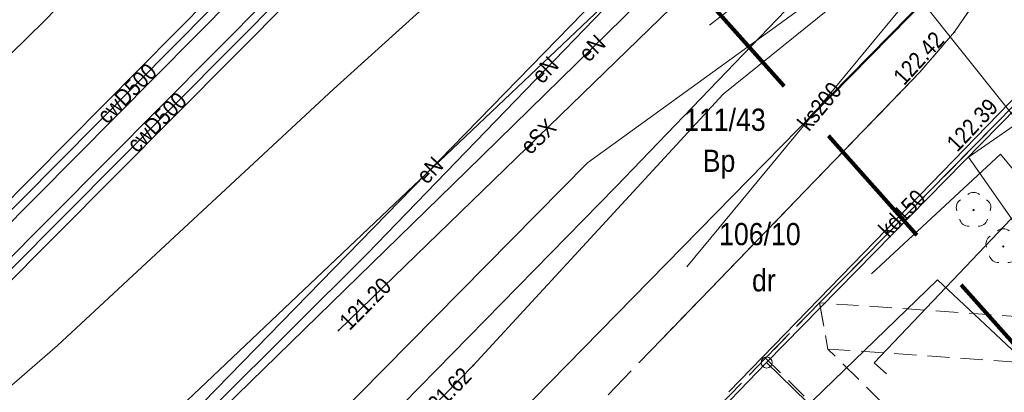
# Model space of a CAD drawing. Extents: x 0 to 6443539, y 0 to 5655063.
# Tile 9 of 64: x 6440759 to 6440803, y 5654915 to 5654931. Entities that reach past the tile are written whole.
import ezdxf
from ezdxf.enums import TextEntityAlignment as Align

# ---------------------------------------------------------------- set-up
doc = ezdxf.new("R2010")
doc.units = 0
doc.header["$MEASUREMENT"] = 0
for name, pattern in [('1.0_0.5', [1.5, 1, -0.5]), ('1.5_0.5', [2, 1.5, -0.5]), ('2', [0.9, 0.6, -0.3]), ('219-500', [0]), ('PRZER3-1', [4, 3, -1])]:
    doc.linetypes.add(name, pattern=pattern)
doc.layers.get('0').update_dxf_attribs({"color": 2, "linetype": 'CONTINUOUS', "lineweight": 5})
for name, color, linetype in [('202-punkt graniczny', 7, 'CONTINUOUS'), ('210-oznaczenie konturu użytku gruntowego', 7, 'CONTINUOUS'), ('211-numer działki ewidencyjnej', 7, 'CONTINUOUS'), ('218-kontur użytku gruntowego', 7, 'CONTINUOUS'), ('219-działka ewidencyjna', 7, 'CONTINUOUS'), ('chodnik', 7, 'CONTINUOUS'), ('drzewo liściaste', 7, 'CONTINUOUS'), ('jezdnia', 7, 'CONTINUOUS'), ('krawężnik', 7, 'CONTINUOUS'), ('obudowa ochronna przewodu', 7, 'CONTINUOUS'), ('pikieta sztuczna', 7, 'CONTINUOUS'), ('pikieta sztuczna-Atr2', 7, 'CONTINUOUS'), ('przewód ciepłowniczy', 7, 'CONTINUOUS'), ('przewód ciepłowniczy-Atr1', 7, 'CONTINUOUS'), ('przewód elektroenergetyczny podziemny', 7, 'CONTINUOUS'), ('przewód elektroenergetyczny podziemny-Atr1', 7, 'CONTINUOUS'), ('przewód gazowy', 7, 'CONTINUOUS'), ('przewód kanalizacyjny', 7, 'CONTINUOUS'), ('przewód kanalizacyjny-Atr1', 7, 'CONTINUOUS'), ('przewód telekomunikacyjny podziemny', 7, 'CONTINUOUS'), ('przewód wodociągowy', 7, 'CONTINUOUS'), ('rzedna', 7, 'CONTINUOUS'), ('rzedna-Atr2', 7, 'CONTINUOUS'), ('Zakres', 7, 'CONTINUOUS')]:
    doc.layers.add(name, color=color, linetype=linetype)
doc.layers.add('z - MPZT', color=121, linetype='PRZER3-1', lineweight=18)
doc.layers.add('z -kartowanie', color=1, linetype='CONTINUOUS', lineweight=5)
doc.styles.add('MapaZas', font='geodezja.shx', dxfattribs={"width": 0.9})

# ---------------------------------------------------------------- blocks, each defined once
blk = doc.blocks.new('202')
at = {"color": 0, "linetype": 'Continuous', "lineweight": 0}
blk.add_circle((0, 0), 0.25, dxfattribs=at)
blk = doc.blocks.new('PW01')
at = {"linetype": 'Continuous', "lineweight": 13}
h = blk.add_hatch(color=0, dxfattribs=at)
edge = h.paths.add_edge_path()
edge.add_arc((0, 0), 0.045, 0, 360)
blk = doc.blocks.new('OP021')
at = {"linetype": 'Continuous', "lineweight": 13}
h = blk.add_hatch(color=0, dxfattribs=at)
edge = h.paths.add_edge_path()
edge.add_arc((0, 0), 0.05, 0, 360)
at = {"color": 0, "linetype": 'Continuous', "lineweight": 13}
for centre, start, end in [((-0.38, 0.124), 121.308, 202.548), ((0, 0.4), 49.272, 130.728), ((0.38, 0.124), 337.452, 58.692), ((-0.235, -0.324), 193.221, 274.871), ((0.235, -0.324), 265.129, 346.779)]:
    blk.add_arc(centre, 0.4, start, end, dxfattribs=at)

msp = doc.modelspace()

# ---------------------------------------------------------------- linework, layer by layer
at = {"layer": '218-kontur użytku gruntowego', "color": 3, "linetype": 'Continuous', "lineweight": 13}
for points in [[(6440806.73, 5654939.46), (6440767.944, 5654899.945)], [(6440767.944, 5654899.945), (6440806.73, 5654939.46)], [(6440772.498, 5654895.189), (6440792.62, 5654916.01)], [(6440792.62, 5654916.01), (6440772.498, 5654895.189)]]:
    msp.add_lwpolyline(points, dxfattribs=at)
at = {"layer": '218-kontur użytku gruntowego', "color": 3, "linetype": 'Continuous', "lineweight": 13, "flags": 128}
for points in [[(6440803.95, 5654927.54), (6440792.62, 5654916.01)], [(6440792.62, 5654916.01), (6440803.95, 5654927.54)]]:
    msp.add_lwpolyline(points, dxfattribs=at)
at = {"layer": '219-działka ewidencyjna', "color": 3, "linetype": '219-500', "lineweight": 13}
for points in [[(6440800.08, 5654946.15), (6440760.033, 5654908.206)], [(6440806.73, 5654939.46), (6440767.944, 5654899.945)], [(6440772.498, 5654895.189), (6440792.62, 5654916.01)]]:
    msp.add_lwpolyline(points, dxfattribs=at)
at = {"layer": '219-działka ewidencyjna', "color": 3, "linetype": '219-500', "lineweight": 13, "flags": 128}
for points in [[(6440792.62, 5654916.01), (6440803.95, 5654927.54)], [(6440808.53, 5654900.51), (6440792.62, 5654916.01)]]:
    msp.add_lwpolyline(points, dxfattribs=at)
at = {"layer": 'chodnik', "color": 7, "linetype": '1.0_0.5', "lineweight": 13}
for p, q in [((6440822.21, 5654916.82), (6440795.01, 5654918.7)), ((6440795.01, 5654918.7), (6440795.39, 5654916.62)), ((6440795.39, 5654916.62), (6440822.46, 5654914.74))]:
    msp.add_line(p, q, dxfattribs=at)
at = {"layer": 'chodnik', "color": 7, "linetype": '1.0_0.5', "lineweight": 13, "flags": 128}
msp.add_lwpolyline([(6440854.31, 5654886.46), (6440854.23, 5654888.39), (6440852.39, 5654887.36), (6440851.05, 5654882.68), (6440839.62, 5654872.26), (6440811.15, 5654900.12), (6440825.03, 5654914.14), (6440822.46, 5654914.74), (6440810.07, 5654902.08), (6440795.39, 5654916.62), (6440795.01, 5654918.7), (6440792.57, 5654916.21), (6440808.57, 5654900.57), (6440795.27, 5654886.58), (6440796.35, 5654878.03), (6440798.37, 5654877.61), (6440797.46, 5654886.14), (6440809.51, 5654898.5), (6440839.17, 5654869.35), (6440845.83, 5654875.01), (6440852.22, 5654880.84), (6440853.33, 5654882.59), (6440854, 5654884.27)], close=True, dxfattribs=at)
at = {"layer": 'jezdnia', "color": 7, "linetype": '1.5_0.5', "lineweight": 13}
msp.add_lwpolyline([(6440772.369, 5654895.323), (6440774.63, 5654897.65), (6440776.57, 5654899.59), (6440792.57, 5654916.21), (6440795.01, 5654918.7), (6440803.87, 5654927.68), (6440804.64, 5654928.3), (6440806.42, 5654929.46), (6440808, 5654929.96), (6440809.58, 5654930.22), (6440811.11, 5654930.12), (6440803.32, 5654937.77), (6440803.15, 5654934.93), (6440802.95, 5654934.16), (6440802.25, 5654932.59), (6440801.1, 5654930.91), (6440799.54, 5654929.09), (6440787.9, 5654917.08), (6440769.643, 5654898.17)], dxfattribs=at)
at = {"layer": 'krawężnik', "color": 7, "linetype": 'Continuous', "lineweight": 13, "flags": 128}
for points in [[(6440787.9, 5654917.08), (6440799.54, 5654929.09), (6440801.1, 5654930.91), (6440802.25, 5654932.59), (6440802.95, 5654934.16), (6440803.15, 5654934.93)], [(6440808, 5654929.96), (6440806.42, 5654929.46), (6440804.64, 5654928.3), (6440803.87, 5654927.68), (6440795.01, 5654918.7)]]:
    msp.add_lwpolyline(points, dxfattribs=at)
at = {"layer": 'obudowa ochronna przewodu', "color": 0, "lineweight": 35}
for p, q in [((6440751.873, 5654916.713), (6440779.264, 5654944.304)), ((6440752.406, 5654916.185), (6440779.796, 5654943.776)), ((6440780.644, 5654942.985), (6440753.154, 5654915.377)), ((6440781.176, 5654942.455), (6440753.685, 5654914.848))]:
    msp.add_line(p, q, dxfattribs=at)
at = {"layer": 'przewód ciepłowniczy', "color": 212, "linetype": 'Continuous', "lineweight": 13}
for points in [[(6440779.53, 5654944.04), (6440752.139, 5654916.45)], [(6440753.422, 5654915.11), (6440780.91, 5654942.72)]]:
    msp.add_lwpolyline(points, dxfattribs=at)
at = {"layer": 'przewód elektroenergetyczny podziemny', "color": 1, "linetype": 'Continuous', "lineweight": 13}
for points in [[(6440851.461, 5655015.163), (6440848.42, 5655009.85), (6440842.02, 5654999.46), (6440835.85, 5654993.29), (6440829.64, 5654987.09), (6440821.07, 5654978.52), (6440812.4, 5654970.06), (6440806.55, 5654963.57), (6440798.73, 5654955.06), (6440789.69, 5654944.84), (6440781.78, 5654936.2), (6440773.08, 5654928.33), (6440760.62, 5654916.78), (6440755.811, 5654912.615)], [(6440795.75, 5654968.21), (6440792, 5654964.53), (6440784.46, 5654957.04), (6440782.43, 5654954.83), (6440773.9, 5654945.66), (6440760.01, 5654931.4), (6440748.557, 5654920.19)], [(6440798.93, 5654947.29), (6440794.03, 5654942.86), (6440790.63, 5654937.48), (6440774.6, 5654920.91), (6440760.906, 5654907.294)], [(6440799.9, 5654946.33), (6440798.4, 5654944.57), (6440795.51, 5654941.89), (6440790.41, 5654935.72), (6440779.07, 5654924.64), (6440766.27, 5654912.17), (6440760.972, 5654907.225)], [(6440760.676, 5654907.534), (6440797.37, 5654945.12), (6440798.52, 5654944.32), (6440800.32, 5654945.9)], [(6440763.918, 5654904.149), (6440784.54, 5654925.01), (6440796.72, 5654933.82), (6440800.46, 5654936.53), (6440805.78, 5654940.41)]]:
    msp.add_lwpolyline(points, dxfattribs=at)
at = {"layer": 'przewód elektroenergetyczny podziemny', "color": 1, "linetype": 'Continuous', "lineweight": 13, "flags": 128}
for points in [[(6440773.3, 5654917.46), (6440791.32, 5654934.93), (6440792.04, 5654935.25)], [(6440797.35, 5654920.01), (6440803.17, 5654925.4), (6440805.67, 5654922.38), (6440807.43, 5654921.45), (6440811.88, 5654924.07), (6440815.39, 5654927.53), (6440817.29, 5654925.61)]]:
    msp.add_lwpolyline(points, dxfattribs=at)
at = {"layer": 'przewód gazowy', "color": 40, "linetype": 'Continuous', "lineweight": 13}
msp.add_lwpolyline([(6440765.889, 5654902.091), (6440779.38, 5654915.88), (6440790.66, 5654928.1), (6440796.54, 5654932.85), (6440799.79, 5654936.4), (6440797.18, 5654940), (6440792.2, 5654944.78), (6440789.24, 5654947.73), (6440792.24, 5654950.86), (6440793.74, 5654952.45)], dxfattribs=at)
at = {"layer": 'przewód gazowy', "color": 40, "linetype": 'Continuous', "lineweight": 13, "flags": 128}
msp.add_lwpolyline([(6440774.76, 5654893.68), (6440785.8, 5654905.69), (6440800.34, 5654919.73), (6440810.16, 5654910.55), (6440817.29, 5654903.39)], dxfattribs=at)
at = {"layer": 'przewód kanalizacyjny', "color": 34, "linetype": 'Continuous', "lineweight": 13, "flags": 128}
for points in [[(6440790.05, 5654931.22), (6440804.09, 5654942.11)], [(6440801.1, 5654935.38), (6440800.99, 5654934.79), (6440789.02, 5654920.32)], [(6440810.18, 5654934.52), (6440790.91, 5654914.69)]]:
    msp.add_lwpolyline(points, dxfattribs=at)
at = {"layer": 'przewód telekomunikacyjny podziemny', "color": 30, "linetype": 'Continuous', "lineweight": 13, "flags": 128}
msp.add_lwpolyline([(6440807.05, 5654923), (6440780.97, 5654955.62)], dxfattribs=at)
at = {"layer": 'przewód wodociągowy', "color": 5, "linetype": 'Continuous', "lineweight": 13, "flags": 128}
msp.add_lwpolyline([(6440798.03, 5654915.5), (6440797.47, 5654915.99), (6440815.72, 5654935.16), (6440821.85, 5654942.56), (6440831.81, 5654952.94)], dxfattribs=at)
at = {"layer": 'przewód wodociągowy', "color": 5, "linetype": 'Continuous', "lineweight": 13}
msp.add_lwpolyline([(6440803.94, 5654942.27), (6440796.93, 5654935.48), (6440785.82, 5654923.93), (6440769.6, 5654907.4), (6440765.136, 5654902.877)], dxfattribs=at)
at = {"layer": 'z - MPZT', "linetype": 'Continuous', "lineweight": 50}
msp.add_line((6440794.613, 5654927.115), (6440814.792, 5654947.674), dxfattribs=at)
at = {"layer": 'z -kartowanie', "color": 7, "linetype": 'Continuous', "lineweight": 18}
msp.add_lwpolyline([(6440807.96, 5654929.57), (6440810.61, 5654925.82), (6440804.44, 5654921.41), (6440801.73, 5654925.26), (6440807.96, 5654929.57)], dxfattribs=at)
at = {"layer": 'Zakres', "color": 6, "linetype": '2', "lineweight": 100, "ltscale": 10, "flags": 128}
msp.add_lwpolyline([(6440816.83, 5655014.07), (6440755.45, 5654971.03), (6440849.66, 5654865.39), (6440897.27, 5654894.48), (6440841.17, 5654953.39), (6440859.87, 5654965.39)], close=True, dxfattribs=at)

# ---------------------------------------------------------------- block references
at = {"layer": '202-punkt graniczny', "color": 3, "linetype": 'Continuous', "lineweight": 13}
msp.add_blockref('202', (6440792.62, 5654916.01), dxfattribs=at)
at = {"layer": 'drzewo liściaste', "color": 94, "linetype": 'Continuous', "lineweight": 13}
for p in [(6440801.96, 5654922.88), (6440803.3, 5654921.24)]:
    msp.add_blockref('OP021', p, dxfattribs=at)
at = {"layer": 'pikieta sztuczna', "color": 7, "linetype": 'Continuous', "lineweight": 13}
msp.add_blockref('PW01', (6440801.1, 5654930.91), dxfattribs=at)
at = {"layer": 'rzedna', "color": 1, "linetype": 'Continuous', "lineweight": 13}
msp.add_blockref('PW01', (6440773.3, 5654917.46), dxfattribs=at)
at = {"layer": 'rzedna', "color": 40, "linetype": 'Continuous', "lineweight": 13}
msp.add_blockref('PW01', (6440779.38, 5654915.88), dxfattribs=at)

# ---------------------------------------------------------------- texts
at = {"layer": '210-oznaczenie konturu użytku gruntowego', "color": 3, "linetype": 'Continuous', "lineweight": 13, "style": 'MapaZas', "width": 0.9}
for s, p in [('Bp', (6440789.739, 5654924.602)), ('dr', (6440791.961, 5654919.217))]:
    msp.add_text(s, height=1, dxfattribs=at).set_placement(p)
at = {"layer": '211-numer działki ewidencyjnej', "color": 3, "linetype": 'Continuous', "lineweight": 13, "style": 'MapaZas', "width": 0.9}
for s, p in [('111/43', (6440788.898, 5654926.45)), ('106/10', (6440790.478, 5654921.298))]:
    msp.add_text(s, height=1, dxfattribs=at).set_placement(p)
at = {"layer": 'pikieta sztuczna-Atr2', "color": 7, "lineweight": 13, "style": 'MapaZas', "width": 0.9}
for s, rotation, p in [('122.42', 47.301, (6440798.82, 5654928.46)), ('122.39', 46.413, (6440801.22, 5654925.46))]:
    msp.add_text(s, height=0.75, rotation=rotation, dxfattribs=at).set_placement(p)
at = {"layer": 'przewód ciepłowniczy-Atr1', "color": 212, "lineweight": 13, "style": 'MapaZas', "width": 0.9}
for rotation, p in [(45.208, (6440763.75, 5654928.14)), (45.126, (6440765.1, 5654926.84))]:
    msp.add_text('cwD500', height=0.75, rotation=rotation, dxfattribs=at).set_placement(p, align=Align.MIDDLE_CENTER)
at = {"layer": 'przewód elektroenergetyczny podziemny-Atr1', "color": 1, "lineweight": 13, "style": 'MapaZas', "width": 0.9}
for s, rotation, p in [('eN', 44.335, (6440784.74, 5654930.18)), ('eN', 45.948, (6440782.62, 5654929.2)), ('eSX', 44.112, (6440782.31, 5654926.2)), ('eN', 45.687, (6440777.42, 5654924.68))]:
    msp.add_text(s, height=0.75, rotation=rotation, dxfattribs=at).set_placement(p, align=Align.MIDDLE_CENTER)
at = {"layer": 'przewód kanalizacyjny-Atr1', "color": 34, "lineweight": 13, "style": 'MapaZas', "width": 0.9}
for s, rotation, p in [('ks200', 50.401, (6440795.01, 5654927.56)), ('kd150', 45.819, (6440798.73, 5654922.73))]:
    msp.add_text(s, height=0.75, rotation=rotation, dxfattribs=at).set_placement(p, align=Align.MIDDLE_CENTER)
at = {"layer": 'rzedna-Atr2', "color": 1, "lineweight": 13, "style": 'MapaZas', "width": 0.9}
msp.add_text('121.20', height=0.75, rotation=45.145, dxfattribs=at).set_placement((6440773.8, 5654917.42))
at = {"layer": 'rzedna-Atr2', "color": 40, "lineweight": 13, "style": 'MapaZas', "width": 0.9}
msp.add_text('121.62', height=0.75, rotation=45.626, dxfattribs=at).set_placement((6440777.17, 5654913.62), align=Align.MIDDLE_LEFT)

doc.saveas('drawing.dxf')
